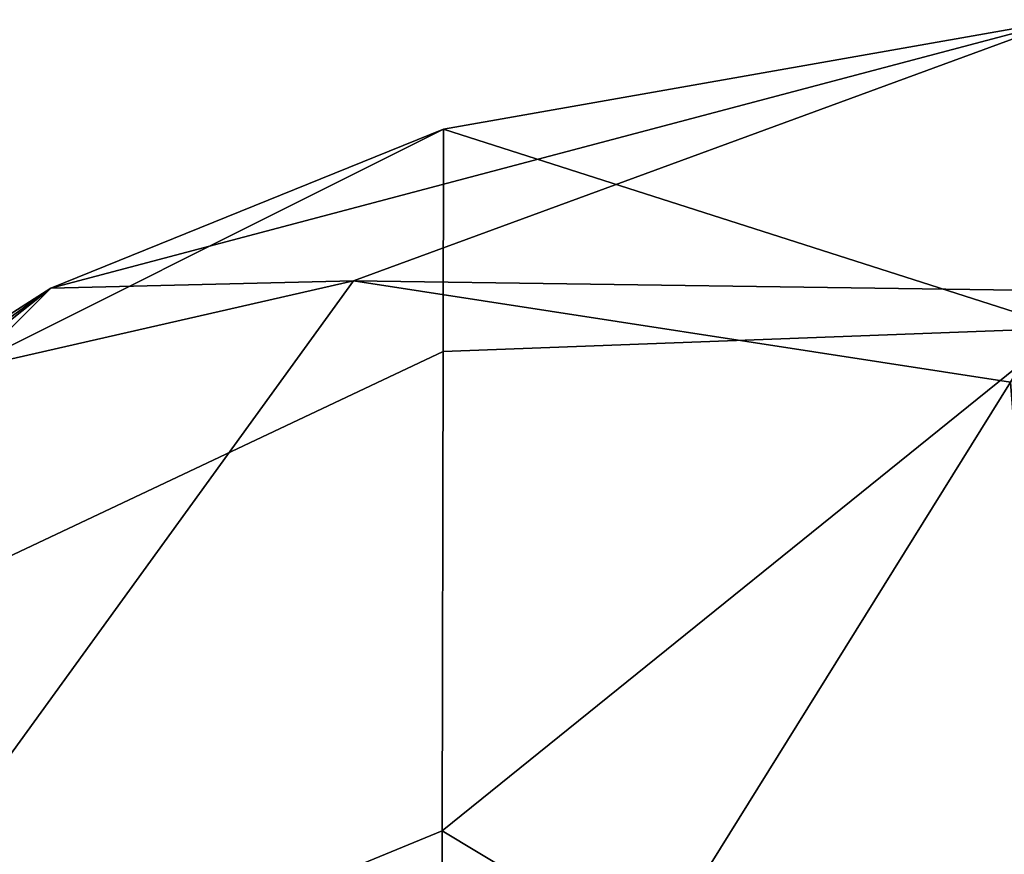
# Model space of a CAD drawing. Header units: inches. Extents: x 0 to 63.6, y -63.6 to 0.
# Tile 136 of 256: x 0.122 to 0.243, y -0.104 to 0. Entities that reach past the tile are written whole.
import ezdxf

# ---------------------------------------------------------------- set-up
doc = ezdxf.new("R2010")
doc.units = ezdxf.units.IN
doc.header["$LTSCALE"] = 0.03937
doc.header["$MEASUREMENT"] = 0
doc.layers.add('A-FURN-3-ST-BK', color=151, linetype='Continuous')

msp = doc.modelspace()

# ---------------------------------------------------------------- meshes
at = {"layer": 'A-FURN-3-ST-BK'}
mesh = msp.add_polyface(dxfattribs=at)
corners = [(0.10437, -0.20172, 32.84074), (0.17382, -0.1787, 32.867), (0.17394, -0.10074, 32.77999), (0.10445, -0.12932, 32.75998), (0.17404, -0.04152, 32.66618), (0.10451, -0.07432, 32.65431), (0.17408, -0.01403, 32.54087), (0.10454, -0.04878, 32.53795), (0.12557, -0.03366, 32.5), (0.25099, -0.00049, 32.5), (0.25091, -0.03861, 32.69131), (0.17368, -0.27519, 32.93287), (0.2507, -0.14694, 32.85355), (0.07357, -0.07487, 32.53576), (0.03366, -0.12521, 32.5), (0.0063, -0.19589, 32.52559), (0, -0.25049, 32.5), (0.00629, -0.2131, 32.60406), (0.07355, -0.09893, 32.64539), (0.07351, -0.15076, 32.74496), (0.07345, -0.21898, 32.82106), (0.00629, -0.25018, 32.67532), (0.25099, -0.00049, 5.25), (0.12557, -0.03366, 5.25), (0.03366, -0.12521, 5.25), (0, -0.25049, 5.25), (0.03664, -0.13595, 5.18789), (0.10698, -0.04552, 5.24438), (0.16296, -0.03278, 5.16324), (0.25085, -0.03399, 5.125), (0.24417, -0.0453, 5.1073), (0.25049, -0.12549, 5.03349), (0.18788, -0.13571, 5.03677), (0.25, -0.25049, 5), (0.125, -0.25049, 5.03349), (0.09836, -0.12191, 5.09844), (0.03349, -0.25049, 5.125), (2.46066, -0.04759, 5.25), (2.50592, -0.17445, 5.03349), (2.50959, -0.08759, 32.69134), (2.46066, -0.04759, 32.5)]
mesh.append_faces([[corners[k] for k in face] for face in [(0, 1, 2, 3), (3, 2, 4, 5), (5, 4, 6, 7), (7, 6, 8), (8, 6, 9), (9, 6, 10), (10, 6, 4), (10, 4, 2), (11, 12, 1), (1, 12, 2), (12, 10, 2), (7, 8, 13), (13, 8, 14), (13, 14, 15), (15, 14, 16), (15, 17, 18, 13), (13, 18, 5, 7), (19, 20, 0, 3), (19, 3, 5, 18), (21, 19, 18, 17), (9, 22, 8), (8, 22, 23), (8, 23, 14), (14, 23, 24), (14, 24, 16), (16, 24, 25), (26, 25, 24), (26, 24, 27), (27, 24, 23), (27, 23, 28), (28, 23, 22), (28, 22, 29), (28, 29, 30), (30, 29, 31), (30, 31, 32), (32, 31, 33), (32, 34, 35), (35, 34, 36), (35, 36, 26), (35, 26, 27, 28), (35, 28, 30, 32), (37, 29, 22), (29, 38, 31), (9, 37, 22), (12, 39, 10), (10, 40, 9)]])

doc.saveas('drawing.dxf')
